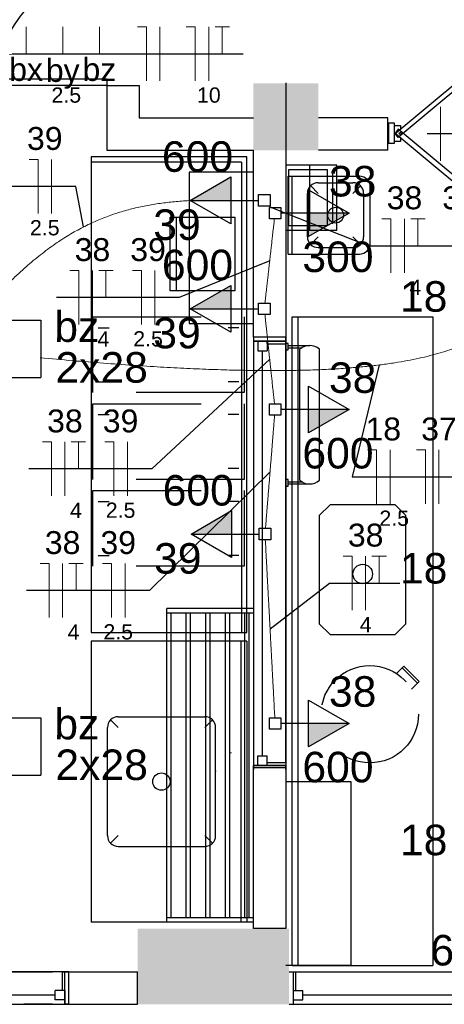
# Model space of a CAD drawing. Header units: millimetres. Extents: x 7 to 269, y 1 to 169.
# Tile 29 of 115: x 57.82 to 59.78, y 43.63 to 48.18. Entities that reach past the tile are written whole.
import ezdxf

# ---------------------------------------------------------------- set-up
doc = ezdxf.new("R2010")
doc.units = ezdxf.units.MM
doc.header["$MEASUREMENT"] = 0
doc.linetypes.add('Dashed', pattern=[0.75, 0.5, -0.25])
for name, color, linetype, lineweight in [('Eletroduto - Marco Polo', 6, 'Continuous', 9), ('Fiação - Marco Polo', 3, 'Continuous', 9), ('Layout - Marco Polo', 252, 'Continuous', 25), ('Linha de Chamada - Marco Polo', 1, 'Continuous', 25), ('Luminárias - Marco Polo', 5, 'Continuous', 25), ('Textos - Marco Polo', 143, 'Continuous', 25), ('Tomadas - Marco Polo', 150, 'Continuous', 25)]:
    doc.layers.add(name, color=color, linetype=linetype, lineweight=lineweight)
doc.layers.add('Parede - Marco Polo', color=7, linetype='Continuous')
doc.styles.add('Arial', font='arial.ttf')

msp = doc.modelspace()

# ---------------------------------------------------------------- hatches: boundary and pattern name
at = {"layer": 'Parede - Marco Polo', "linetype": 'Continuous'}
for points in [[(59.0468, 47.5768), (59.1968, 47.5768), (59.1968, 47.5768), (59.1968, 47.8863), (58.8969, 47.8863), (58.8969, 47.5768), (59.0468, 47.5768), (59.0468, 47.5768)], [(58.3614, 43.9768), (58.3614, 43.6268), (59.0618, 43.6268), (59.0618, 43.9768), (58.3614, 43.9768)]]:
    msp.add_hatch(color=256, dxfattribs=at).paths.add_polyline_path(points)
at = {"layer": 'Tomadas - Marco Polo', "linetype": 'Continuous'}
for points in [[(58.7923, 47.3451), (58.6048, 47.3451), (58.7923, 47.4534)], [(59.1514, 47.2859), (59.3389, 47.2859), (59.1514, 47.1776)], [(58.7923, 46.8436), (58.6048, 46.8436), (58.7923, 46.9519)], [(59.1514, 46.3775), (59.3389, 46.3775), (59.1514, 46.2693)], [(58.7957, 45.8017), (58.6082, 45.8017), (58.7957, 45.91)], [(59.1514, 44.9258), (59.3389, 44.9258), (59.1514, 44.8176)]]:
    msp.add_hatch(color=256, dxfattribs=at).paths.add_polyline_path(points)

# ---------------------------------------------------------------- linework, layer by layer
at = {"layer": 'Eletroduto - Marco Polo', "linetype": 'Continuous'}
for points in [[(57.61, 46.7907), (57.646, 46.8333), (57.6815, 46.8737), (57.7166, 46.912), (57.7514, 46.9482), (57.7858, 46.9824), (57.8199, 47.0146), (57.8538, 47.0448), (57.8874, 47.0732), (57.9207, 47.0998), (57.9538, 47.1247), (57.9867, 47.1479), (58.0195, 47.1694), (58.0521, 47.1894), (58.0846, 47.2078), (58.117, 47.2248), (58.1493, 47.2404), (58.1816, 47.2547), (58.2138, 47.2677), (58.246, 47.2794), (58.2783, 47.29), (58.3106, 47.2994), (58.3429, 47.3079), (58.3754, 47.3153), (58.4079, 47.3217), (58.4406, 47.3273), (58.4735, 47.3321), (58.5065, 47.3361), (58.5398, 47.3394), (58.5733, 47.3421), (58.607, 47.3441)], [(58.9692, 47.3186), (58.9694, 47.3184), (58.9696, 47.3182), (58.9697, 47.318), (58.9699, 47.3178), (58.9701, 47.3176), (58.9703, 47.3174), (58.9704, 47.3172), (58.9706, 47.317), (58.9708, 47.3167), (58.971, 47.3165), (58.9711, 47.3163), (58.9713, 47.3161), (58.9715, 47.3159), (58.9717, 47.3157), (58.9719, 47.3155), (58.972, 47.3153), (58.9722, 47.3151), (58.9724, 47.3149), (58.9726, 47.3147), (58.9727, 47.3145), (58.9729, 47.3143), (58.9731, 47.314), (58.9733, 47.3138), (58.9734, 47.3136), (58.9736, 47.3134), (58.9738, 47.3132), (58.974, 47.313), (58.9741, 47.3128), (58.9743, 47.3126), (58.9745, 47.3124)], [(58.9938, 47.259), (58.9918, 47.2409), (58.9899, 47.2239), (58.988, 47.2079), (58.9863, 47.1928), (58.9847, 47.1785), (58.9832, 47.165), (58.9817, 47.1522), (58.9803, 47.1399), (58.979, 47.1282), (58.9777, 47.1169), (58.9765, 47.106), (58.9753, 47.0955), (58.9742, 47.0851), (58.973, 47.0749), (58.9719, 47.0647), (58.9707, 47.0546), (58.9695, 47.0444), (58.9684, 47.034), (58.9672, 47.0235), (58.966, 47.0126), (58.9647, 47.0013), (58.9634, 46.9896), (58.962, 46.9773), (58.9605, 46.9645), (58.959, 46.951), (58.9574, 46.9367), (58.9557, 46.9216), (58.9538, 46.9056), (58.9519, 46.8886), (58.9499, 46.8705)], [(57.9111, 46.6168), (58.061, 46.6035), (58.2035, 46.592), (58.339, 46.5822), (58.4676, 46.5741), (58.5894, 46.5677), (58.7049, 46.5629), (58.814, 46.5597), (58.9171, 46.558), (59.0144, 46.5577), (59.1061, 46.5589), (59.1924, 46.5615), (59.2734, 46.5654), (59.3495, 46.5707), (59.4208, 46.5772), (59.4876, 46.5848), (59.55, 46.5937), (59.6083, 46.6037), (59.6626, 46.6147), (59.7133, 46.6268), (59.7604, 46.6399), (59.8043, 46.6539), (59.845, 46.6689), (59.883, 46.6846), (59.9182, 46.7012), (59.9511, 46.7186), (59.9817, 46.7367), (60.0102, 46.7555), (60.037, 46.7749), (60.0622, 46.7949), (60.086, 46.8154)], [(58.9497, 46.8168), (58.9518, 46.7976), (58.9537, 46.7795), (58.9556, 46.7625), (58.9573, 46.7464), (58.9589, 46.7312), (58.9604, 46.7169), (58.9619, 46.7032), (58.9633, 46.6903), (58.9646, 46.6778), (58.9659, 46.6659), (58.9672, 46.6543), (58.9684, 46.6431), (58.9695, 46.6321), (58.9707, 46.6213), (58.9719, 46.6106), (58.973, 46.5999), (58.9742, 46.5891), (58.9753, 46.5781), (58.9765, 46.5669), (58.9778, 46.5553), (58.9791, 46.5434), (58.9804, 46.5309), (58.9818, 46.518), (58.9833, 46.5043), (58.9848, 46.49), (58.9864, 46.4748), (58.9881, 46.4587), (58.99, 46.4417), (58.9919, 46.4236), (58.994, 46.4044)], [(58.9947, 46.3506), (58.9927, 46.3261), (58.9908, 46.3031), (58.9891, 46.2814), (58.9874, 46.261), (58.9859, 46.2418), (58.9844, 46.2236), (58.983, 46.2063), (58.9817, 46.1899), (58.9804, 46.1742), (58.9792, 46.1592), (58.978, 46.1446), (58.9769, 46.1305), (58.9757, 46.1167), (58.9746, 46.1031), (58.9736, 46.0896), (58.9725, 46.0762), (58.9714, 46.0626), (58.9702, 46.0488), (58.9691, 46.0347), (58.9679, 46.0201), (58.9667, 46.0051), (58.9654, 45.9894), (58.9641, 45.9729), (58.9627, 45.9557), (58.9612, 45.9375), (58.9597, 45.9182), (58.958, 45.8978), (58.9563, 45.8762), (58.9544, 45.8531), (58.9524, 45.8287)], [(58.9517, 45.7745), (58.9538, 45.7356), (58.9557, 45.699), (58.9575, 45.6647), (58.9593, 45.6324), (58.9609, 45.602), (58.9624, 45.5733), (58.9638, 45.5462), (58.9652, 45.5204), (58.9665, 45.4958), (58.9678, 45.4722), (58.969, 45.4495), (58.9702, 45.4275), (58.9713, 45.406), (58.9724, 45.3848), (58.9736, 45.3638), (58.9747, 45.3428), (58.9758, 45.3216), (58.9769, 45.3001), (58.9781, 45.2781), (58.9793, 45.2554), (58.9806, 45.2318), (58.9819, 45.2072), (58.9833, 45.1814), (58.9847, 45.1543), (58.9862, 45.1256), (58.9878, 45.0952), (58.9896, 45.0629), (58.9914, 45.0285), (58.9933, 44.992), (58.9954, 44.953)]]:
    msp.add_spline(points, degree=3, dxfattribs=at)
at = {"layer": 'Fiação - Marco Polo'}
for p, q in [((57.8457, 48.0232), (57.8457, 48.1482)), ((58.0151, 48.0232), (58.0151, 48.1482)), ((58.1845, 48.0232), (58.1845, 48.1482)), ((58.36, 48.1482), (58.4016, 48.1482)), ((58.4016, 47.8982), (58.4016, 48.1482)), ((58.4641, 47.8982), (58.4641, 48.1482)), ((58.5861, 48.1482), (58.6278, 48.1482)), ((58.6278, 47.8982), (58.6278, 48.1482)), ((58.6902, 47.8982), (58.6902, 48.1482)), ((58.7194, 48.1482), (58.7861, 48.1482)), ((58.7527, 48.0232), (58.7527, 48.1482)), ((59.7617, 47.5281), (59.7617, 47.7781)), ((57.8592, 47.5346), (57.9009, 47.5346)), ((57.9009, 47.2846), (57.9009, 47.5346)), ((57.9634, 47.2846), (57.9634, 47.5346)), ((59.4907, 47.2598), (59.5324, 47.2598)), ((59.5324, 47.0098), (59.5324, 47.2598)), ((59.5949, 47.0098), (59.5949, 47.2598)), ((59.624, 47.2598), (59.6906, 47.2598)), ((59.6574, 47.1348), (59.6574, 47.2598)), ((58.0482, 47.0204), (58.0899, 47.0204)), ((58.0899, 46.7704), (58.0899, 47.0204)), ((58.1524, 46.7704), (58.1524, 47.0204)), ((58.1815, 47.0204), (58.2482, 47.0204)), ((58.2149, 46.8954), (58.2149, 47.0204)), ((58.3368, 47.0204), (58.3785, 47.0204)), ((58.3785, 46.7704), (58.3785, 47.0204)), ((58.441, 46.7704), (58.441, 47.0204)), ((57.921, 46.228), (57.9627, 46.228)), ((57.9627, 45.978), (57.9627, 46.228)), ((58.0252, 45.978), (58.0252, 46.228)), ((58.0544, 46.228), (58.121, 46.228)), ((58.0877, 46.103), (58.0877, 46.228)), ((58.2097, 46.228), (58.2513, 46.228)), ((58.2513, 45.978), (58.2513, 46.228)), ((58.3138, 45.978), (58.3138, 46.228)), ((59.424, 46.191), (59.4657, 46.191)), ((59.4657, 45.941), (59.4657, 46.191)), ((59.5282, 45.941), (59.5282, 46.191)), ((59.6501, 46.191), (59.6918, 46.191)), ((59.6918, 45.941), (59.6918, 46.191)), ((59.7543, 45.941), (59.7543, 46.191)), ((59.3113, 45.7), (59.353, 45.7)), ((59.353, 45.45), (59.353, 45.7)), ((59.4155, 45.45), (59.4155, 45.7)), ((59.4447, 45.7), (59.5114, 45.7)), ((59.478, 45.575), (59.478, 45.7)), ((57.9102, 45.6655), (57.9518, 45.6655)), ((57.9518, 45.4155), (57.9518, 45.6655)), ((58.0143, 45.4155), (58.0143, 45.6655)), ((58.0435, 45.6655), (58.1102, 45.6655)), ((58.0768, 45.5405), (58.0768, 45.6655)), ((58.1988, 45.6655), (58.2405, 45.6655)), ((58.2405, 45.4155), (58.2405, 45.6655)), ((58.303, 45.4155), (58.303, 45.6655))]:
    msp.add_line(p, q, dxfattribs=at)
at = {"layer": 'Layout - Marco Polo'}
for p, q in [((59.5483, 47.7013), (59.5204, 47.7013)), ((59.5204, 47.7013), (59.5204, 47.6088)), ((59.5483, 47.6088), (59.5483, 47.7013)), ((59.5204, 47.6088), (59.5483, 47.6088)), ((58.8413, 47.5218), (58.1469, 47.5218)), ((58.8413, 47.5218), (58.8413, 45.3468)), ((59.0568, 47.0968), (59.0568, 47.4568)), ((59.0568, 47.4568), (59.3869, 47.4568)), ((59.0763, 47.0968), (59.0763, 47.4568)), ((59.1964, 47.3768), (59.1613, 47.4118)), ((59.1964, 47.4268), (59.3563, 47.4268)), ((59.3563, 47.3768), (59.3918, 47.4118)), ((59.4368, 47.1468), (59.4368, 47.4068)), ((59.1469, 47.1768), (59.1469, 47.3768)), ((59.4068, 47.1768), (59.4068, 47.3768)), ((58.5114, 47.2673), (58.8113, 47.2673)), ((58.5114, 46.9273), (58.5114, 47.2673)), ((58.5414, 46.9273), (58.5414, 47.2673)), ((58.8113, 47.2673), (58.8113, 46.9273)), ((59.1964, 47.1768), (59.1613, 47.1413)), ((59.3563, 47.1768), (59.3918, 47.1413)), ((59.0568, 47.0968), (59.3869, 47.0968)), ((59.1964, 47.1268), (59.3563, 47.1268)), ((58.8113, 46.9273), (58.5114, 46.9273)), ((59.0763, 46.8068), (59.7263, 46.8068)), ((59.0763, 43.8068), (59.0763, 46.8068)), ((59.1013, 46.8068), (59.1013, 43.8068)), ((59.7263, 46.8068), (59.7263, 43.8068)), ((58.8969, 46.7128), (58.8969, 46.6938)), ((58.9609, 46.6938), (58.8969, 46.6938)), ((58.8969, 46.6938), (59.0468, 46.6938)), ((58.8969, 46.6938), (58.8969, 44.7318)), ((59.0468, 46.6938), (58.8969, 46.6938)), ((58.9168, 46.6938), (58.9609, 46.6938)), ((58.9168, 46.6938), (58.9168, 46.6493)), ((58.9609, 46.6938), (58.9609, 46.6493)), ((58.9609, 46.6808), (58.9609, 46.6938)), ((58.9609, 46.6808), (59.0468, 46.6808)), ((59.0468, 46.6938), (59.0468, 46.7128)), ((59.0468, 46.6783), (59.0468, 46.7098)), ((59.0468, 44.7443), (59.0468, 46.6938)), ((58.9168, 46.6493), (58.9609, 46.6493)), ((58.9389, 44.7763), (58.9389, 46.6493)), ((59.0568, 46.6733), (59.1568, 46.6733)), ((59.0568, 46.6633), (59.1213, 46.6633)), ((59.1114, 46.0503), (59.1114, 46.6563)), ((59.2013, 46.6563), (59.2013, 46.0503)), ((58.8663, 45.3068), (58.1469, 45.3068)), ((58.1469, 45.3068), (58.1469, 44.0068)), ((58.8383, 45.3068), (58.8383, 44.0068)), ((58.8663, 45.3068), (58.8663, 44.0068)), ((58.2719, 44.9568), (58.6718, 44.9568)), ((58.2214, 44.4068), (58.2214, 44.9068)), ((58.2719, 44.9068), (58.2364, 44.9418)), ((58.6718, 44.9068), (58.7069, 44.9418)), ((58.7214, 44.4068), (58.7214, 44.9068)), ((58.9168, 44.7763), (58.9609, 44.7763)), ((58.9168, 44.7318), (58.9168, 44.7763)), ((58.9609, 44.7318), (58.9609, 44.7763)), ((58.8969, 44.7318), (58.8969, 44.7128)), ((58.8969, 44.7318), (59.0468, 44.7318)), ((59.0468, 44.7443), (58.9609, 44.7443)), ((58.9609, 44.7318), (58.9609, 44.7443)), ((58.7214, 44.7068), (58.7214, 44.7038)), ((58.2719, 44.4068), (58.2364, 44.3713)), ((58.6718, 44.4068), (58.7069, 44.3713)), ((58.2719, 44.3568), (58.6718, 44.3568)), ((58.8663, 44.0068), (58.1469, 44.0068)), ((58.0249, 43.7768), (56.2439, 43.7768)), ((58.0124, 43.7768), (58.0124, 43.6913)), ((58.0249, 43.6268), (58.0249, 43.7768)), ((59.0618, 43.7768), (60.6213, 43.7768)), ((59.0763, 43.8068), (59.7263, 43.8068)), ((59.0808, 43.7768), (59.0808, 43.6268)), ((59.0934, 43.6913), (59.0934, 43.7768)), ((57.9804, 43.6468), (57.9804, 43.6913)), ((58.0249, 43.6913), (57.9804, 43.6913)), ((58.0249, 43.6913), (58.0249, 43.6268)), ((59.0808, 43.6913), (59.1253, 43.6913)), ((59.1253, 43.6468), (59.1253, 43.6913)), ((56.2439, 43.6268), (58.0249, 43.6268)), ((57.9804, 43.6688), (56.3074, 43.6688)), ((58.0249, 43.6468), (57.9804, 43.6468)), ((59.0618, 43.6268), (60.6534, 43.6268)), ((59.0808, 43.6468), (59.1253, 43.6468)), ((60.5898, 43.6688), (59.1253, 43.6688))]:
    msp.add_line(p, q, dxfattribs=at)
at = {"layer": 'Layout - Marco Polo', "linetype": 'Dashed'}
for p, q in [((59.1568, 47.2073), (59.1568, 47.5073)), ((59.0603, 47.2273), (59.0603, 47.4883)), ((59.0603, 47.4883), (59.2383, 47.4883)), ((59.2383, 47.4883), (59.2383, 47.2273)), ((59.2644, 47.2358), (59.2644, 47.4793)), ((59.2383, 47.2273), (59.0603, 47.2273)), ((58.1544, 46.4563), (58.1544, 46.8058)), ((58.1544, 46.8058), (58.8543, 46.8058)), ((58.8543, 46.8058), (58.8543, 46.4563)), ((58.8543, 46.4563), (58.1544, 46.4563)), ((58.1544, 46.0543), (58.1544, 46.4043)), ((58.1544, 46.4043), (58.8543, 46.4043)), ((58.8543, 46.4043), (58.8543, 46.0543)), ((58.8543, 46.0543), (58.1544, 46.0543)), ((58.1544, 45.6528), (58.1544, 46.0028)), ((58.1544, 46.0028), (58.8543, 46.0028)), ((58.8543, 46.0028), (58.8543, 45.6528)), ((58.8543, 45.6528), (58.1544, 45.6528)), ((59.5583, 45.1568), (59.5919, 45.1903)), ((59.6553, 45.1128), (59.5849, 45.1833)), ((59.5919, 45.1903), (59.5913, 45.1898)), ((59.6624, 45.1198), (59.5919, 45.1903)), ((59.6273, 45.0848), (59.6624, 45.1198))]:
    msp.add_line(p, q, dxfattribs=at)
at = {"layer": 'Layout - Marco Polo', "linetype": 'Continuous'}
for p, q in [((58.1794, 46.7558), (58.2294, 46.7558)), ((58.8293, 46.7558), (58.7794, 46.7558)), ((58.1794, 46.5058), (58.2294, 46.5058)), ((58.8293, 46.5058), (58.7794, 46.5058)), ((58.1794, 46.3543), (58.2294, 46.3543)), ((58.8293, 46.3543), (58.7794, 46.3543)), ((58.1794, 45.9528), (58.2294, 45.9528)), ((58.8293, 45.9528), (58.7794, 45.9528)), ((58.1794, 45.7028), (58.2294, 45.7028)), ((58.8293, 45.7028), (58.7794, 45.7028)), ((58.4964, 44.0068), (58.4964, 45.4568)), ((58.8969, 45.4568), (58.4964, 45.4568)), ((58.4964, 45.4368), (58.8969, 45.4368)), ((58.5169, 44.0268), (58.5169, 45.4368)), ((58.5864, 44.0268), (58.5864, 45.4368)), ((58.6064, 44.0268), (58.6064, 45.4368)), ((58.6769, 44.0268), (58.6769, 45.4368)), ((58.6964, 44.0268), (58.6964, 45.4368)), ((58.7668, 44.0268), (58.7668, 45.4368)), ((58.7869, 44.0268), (58.7869, 45.4368)), ((58.8563, 44.0268), (58.8563, 45.4368)), ((58.8768, 44.0268), (58.8768, 45.4368)), ((58.8969, 44.0268), (58.4964, 44.0268)), ((58.8969, 44.0068), (58.4964, 44.0068))]:
    msp.add_line(p, q, dxfattribs=at)
for points in [[(60.0123, 48.0378), (60.0273, 48.0203), (59.5663, 47.6358), (59.5513, 47.6538), (60.0123, 48.0378)], [(60.0123, 47.2723), (60.0273, 47.2898), (59.5663, 47.6738), (59.5513, 47.6563), (60.0123, 47.2723)]]:
    msp.add_lwpolyline(points, close=True, dxfattribs=at)
at = {"layer": 'Layout - Marco Polo'}
for points in [[(58.2184, 47.8768), (57.7184, 47.8768), (57.7184, 47.9068), (58.2184, 47.9068), (58.2184, 47.8768)], [(58.1469, 47.5468), (58.1469, 45.3468), (58.8663, 45.3468), (58.8663, 47.5468), (58.1469, 47.5468)], [(59.0468, 46.6533), (59.0568, 46.6533), (59.0568, 46.6833), (59.0468, 46.6833), (59.0468, 46.6533)], [(59.0468, 43.9768), (58.8969, 43.9768), (58.8969, 44.7223), (59.0468, 44.7223), (59.0468, 43.9768)]]:
    msp.add_lwpolyline(points, close=True, dxfattribs=at)
for points in [[(59.5759, 47.6358), (59.5759, 47.6178), (59.5483, 47.6178), (59.5483, 47.6918), (59.5759, 47.6918), (59.5759, 47.6738)], [(59.2013, 45.8868), (59.2013, 45.3868), (59.2518, 45.3368), (59.2518, 45.3368), (59.5519, 45.3368), (59.6013, 45.3868), (59.6013, 45.3868), (59.6013, 45.8868), (59.5519, 45.9368), (59.5519, 45.9368), (59.2518, 45.9368), (59.2013, 45.8868), (59.2013, 45.8868)]]:
    msp.add_lwpolyline(points, dxfattribs=at)
at = {"layer": 'Layout - Marco Polo', "linetype": 'Dashed'}
msp.add_lwpolyline([(59.0468, 47.2073), (59.2818, 47.2073), (59.2818, 47.5073), (59.0468, 47.5073), (59.0468, 47.2073)], dxfattribs=at)
at = {"layer": 'Layout - Marco Polo', "linetype": 'Continuous'}
for points in [[(58.8989, 47.4748), (58.5989, 47.4748), (58.5989, 46.7748), (58.8989, 46.7748)], [(59.0468, 44.6568), (59.3464, 44.6568), (59.3464, 43.8068), (59.0468, 43.8068)]]:
    msp.add_lwpolyline(points, dxfattribs=at)
at = {"layer": 'Layout - Marco Polo'}
for centre, radius in [((59.5748, 47.6548), 0.00463), ((59.2769, 47.2768), 0.0366), ((59.4019, 45.6168), 0.045), ((58.4714, 44.6568), 0.04)]:
    msp.add_circle(centre, radius, dxfattribs=at)
at = {"layer": 'Layout - Marco Polo', "linetype": 'Dashed'}
msp.add_circle((59.4348, 44.9683), 0.225, dxfattribs=at)
at = {"layer": 'Layout - Marco Polo'}
for centre, radius, start, end in [((58.1894, 47.9068), 0.4709, 86.4571, 180), ((59.3869, 47.4068), 0.05, 0, 90), ((59.1964, 47.3768), 0.05, 90, 180), ((59.3563, 47.3768), 0.05, 0, 90), ((59.1964, 47.1768), 0.05, 180, 270), ((59.3563, 47.1768), 0.05, 270, 0), ((59.3869, 47.1468), 0.05, 270, 0), ((59.1568, 46.6058), 0.0676, 48.2558, 131.744), ((59.1568, 46.1008), 0.0676, 228.256, 311.744), ((58.2719, 44.9068), 0.05, 90, 180), ((58.6718, 44.9068), 0.05, 0, 90), ((58.2719, 44.4068), 0.05, 180, 270), ((58.6718, 44.4068), 0.05, 270, 0)]:
    msp.add_arc(centre, radius, start, end, dxfattribs=at)
at = {"layer": 'Linha de Chamada - Marco Polo'}
for p, q in [((57.3936, 48.0232), (58.8486, 48.0232)), ((60.1628, 47.6531), (59.6992, 47.6531)), ((58.076, 47.4096), (57.5081, 47.4096)), ((58.1117, 47.2221), (58.076, 47.4096)), ((58.9719, 47.3155), (59.4282, 47.1348)), ((59.4282, 47.1348), (59.996, 47.1348)), ((58.9719, 47.0647), (58.5536, 46.8954)), ((58.5536, 46.8954), (57.9857, 46.8954)), ((58.9719, 46.6106), (58.4264, 46.103)), ((59.4778, 46.5836), (59.3531, 46.066)), ((58.4264, 46.103), (57.8585, 46.103)), ((58.9736, 46.0896), (58.4156, 45.5405)), ((59.3531, 46.066), (60.1555, 46.066)), ((58.4156, 45.5405), (57.8477, 45.5405)), ((58.9736, 45.3638), (59.2488, 45.575)), ((59.2488, 45.575), (59.5739, 45.575))]:
    msp.add_line(p, q, dxfattribs=at)
at = {"layer": 'Luminárias - Marco Polo'}
for p, q in [((57.0981, 46.7903), (57.9142, 46.7903)), ((57.9142, 46.7903), (57.9142, 46.5252)), ((57.0981, 46.5252), (57.9142, 46.5252)), ((57.0981, 44.9522), (57.9142, 44.9522)), ((57.9142, 44.9522), (57.9142, 44.6872)), ((57.0981, 44.6872), (57.9142, 44.6872))]:
    msp.add_line(p, q, dxfattribs=at)
at = {"layer": 'Parede - Marco Polo'}
for p, q in [((58.2184, 47.8768), (58.2184, 47.5768)), ((58.2184, 47.8768), (58.3684, 47.8768)), ((58.3684, 47.8768), (58.3684, 47.7263)), ((59.0468, 47.8878), (59.0468, 43.9768)), ((58.3684, 47.7263), (58.8969, 47.7263)), ((59.5174, 47.7268), (59.1968, 47.7268)), ((59.5174, 47.5768), (59.5174, 47.7268)), ((59.5174, 47.5768), (59.5174, 47.7268)), ((58.2184, 47.5768), (58.8969, 47.5768)), ((59.5174, 47.5768), (59.1968, 47.5768)), ((59.0568, 46.0433), (59.1213, 46.0433)), ((59.0568, 46.0333), (59.1568, 46.0333)), ((58.7918, 44.7913), (58.7918, 44.7888)), ((58.9609, 44.7318), (58.8969, 44.7318)), ((58.8969, 44.7128), (58.8969, 44.7318)), ((59.0468, 44.7318), (58.8969, 44.7318)), ((58.9168, 44.7318), (58.9609, 44.7318)), ((59.0468, 44.7443), (59.0468, 44.7128)), ((59.0468, 44.7128), (59.0468, 44.7318)), ((56.9184, 43.7768), (57.9684, 43.7768)), ((58.0124, 43.7768), (58.0439, 43.7768)), ((58.0439, 43.7768), (58.0249, 43.7768)), ((58.0439, 43.7768), (58.3614, 43.7768)), ((58.0439, 43.6268), (58.0439, 43.7768)), ((58.3614, 43.6268), (58.3614, 43.7768)), ((59.0808, 43.6913), (59.0808, 43.6268)), ((57.9684, 43.6268), (57.8344, 43.6268)), ((58.0439, 43.6268), (58.0249, 43.6268)), ((58.0249, 43.6268), (58.0439, 43.6268)), ((58.0439, 43.6268), (58.3614, 43.6268))]:
    msp.add_line(p, q, dxfattribs=at)
at = {"layer": 'Parede - Marco Polo', "linetype": 'Continuous'}
for p, q in [((58.1794, 46.1043), (58.2294, 46.1043)), ((58.8293, 46.1043), (58.7794, 46.1043))]:
    msp.add_line(p, q, dxfattribs=at)
at = {"layer": 'Parede - Marco Polo'}
msp.add_lwpolyline([(59.0468, 47.5768), (59.0468, 46.7128), (58.8969, 46.7128), (58.8969, 47.5768)], dxfattribs=at)
msp.add_lwpolyline([(59.0468, 46.0233), (59.0568, 46.0233), (59.0568, 46.0533), (59.0468, 46.0533), (59.0468, 46.0233)], close=True, dxfattribs=at)
at = {"layer": 'Tomadas - Marco Polo'}
for p, q in [((58.6048, 47.3451), (58.7923, 47.4534)), ((58.7923, 47.4534), (58.7923, 47.2369)), ((58.9203, 47.3187), (58.9203, 47.3717)), ((58.9203, 47.3717), (58.9734, 47.3717)), ((58.9734, 47.3717), (58.9734, 47.3187)), ((59.1514, 47.3941), (59.3389, 47.2859)), ((59.1514, 47.1776), (59.1514, 47.3941)), ((58.6048, 47.3451), (58.7923, 47.3451)), ((58.7923, 47.2369), (58.6048, 47.3451)), ((58.7923, 47.3451), (58.9203, 47.3451)), ((58.9734, 47.3187), (58.9203, 47.3187)), ((58.9704, 47.2593), (58.9704, 47.3124)), ((58.9704, 47.3124), (59.0234, 47.3124)), ((59.0234, 47.3124), (59.0234, 47.2593)), ((59.1514, 47.2859), (59.0234, 47.2859)), ((59.3389, 47.2859), (59.1514, 47.2859)), ((59.3389, 47.2859), (59.1514, 47.1776)), ((59.0234, 47.2593), (58.9704, 47.2593)), ((58.6048, 46.8436), (58.7923, 46.9519)), ((58.7923, 46.9519), (58.7923, 46.7354)), ((58.9203, 46.8171), (58.9203, 46.8702)), ((58.9203, 46.8702), (58.9734, 46.8702)), ((58.9734, 46.8702), (58.9734, 46.8171)), ((58.6048, 46.8436), (58.7923, 46.8436)), ((58.7923, 46.7354), (58.6048, 46.8436)), ((58.7923, 46.8436), (58.9203, 46.8436)), ((58.9734, 46.8171), (58.9203, 46.8171)), ((59.1514, 46.4858), (59.3389, 46.3775)), ((59.1514, 46.2693), (59.1514, 46.4858)), ((58.9704, 46.3511), (58.9704, 46.4041)), ((58.9704, 46.4041), (59.0234, 46.4041)), ((59.0234, 46.4041), (59.0234, 46.3511)), ((59.1514, 46.3775), (59.0234, 46.3775)), ((59.3389, 46.3775), (59.1514, 46.3775)), ((59.3389, 46.3775), (59.1514, 46.2693)), ((59.0234, 46.3511), (58.9704, 46.3511)), ((58.6082, 45.8017), (58.7957, 45.91)), ((58.7957, 45.91), (58.7957, 45.6934)), ((58.9237, 45.7751), (58.9237, 45.8282)), ((58.9237, 45.8282), (58.9768, 45.8282)), ((58.9768, 45.8282), (58.9768, 45.7751)), ((58.6082, 45.8017), (58.7957, 45.8017)), ((58.7957, 45.6934), (58.6082, 45.8017)), ((58.7957, 45.8017), (58.9237, 45.8017)), ((58.9768, 45.7751), (58.9237, 45.7751)), ((59.1514, 45.0341), (59.3389, 44.9258)), ((59.1514, 44.8176), (59.1514, 45.0341)), ((58.9704, 44.8993), (58.9704, 44.9524)), ((58.9704, 44.9524), (59.0234, 44.9524)), ((59.0234, 44.9524), (59.0234, 44.8993)), ((59.1514, 44.9258), (59.0234, 44.9258)), ((59.3389, 44.9258), (59.1514, 44.9258)), ((59.3389, 44.9258), (59.1514, 44.8176)), ((59.0234, 44.8993), (58.9704, 44.8993))]:
    msp.add_line(p, q, dxfattribs=at)

# ---------------------------------------------------------------- texts
at = {"layer": 'Fiação - Marco Polo', "attachment_point": 8, "line_spacing_factor": 0.798, "style": 'Arial'}
for s, insert, char_height, width in [('bx', (57.8455, 47.8958), 0.1059, 0.25416), ('bz', (58.1845, 47.8958), 0.1059, 0.25416), ('by', (58.015, 47.8609), 0.1059, 0.25416), ('2.5', (58.0315, 47.7957), 0.0706, 0.25416), ('10', (58.6905, 47.7957), 0.0706, 0.16944), ('39', (57.932, 47.5768), 0.1059, 0.25416), ('38', (59.595, 47.3023), 0.1059, 0.25416), ('39', (59.852, 47.3023), 0.1059, 0.25416), ('2.5', (57.932, 47.1822), 0.0706, 0.25416), ('38', (58.1525, 47.0628), 0.1059, 0.25416), ('39', (58.4095, 47.0628), 0.1059, 0.25416), ('4', (59.6455, 46.9077), 0.0706, 0.08472), ('4', (58.203, 46.6682), 0.0706, 0.08472), ('2.5', (58.4095, 46.6682), 0.0706, 0.25416), ('38', (58.025, 46.2703), 0.1059, 0.25416), ('39', (58.2825, 46.2703), 0.1059, 0.25416), ('18', (59.497, 46.2333), 0.1059, 0.25416), ('37', (59.7545, 46.2333), 0.1059, 0.25416), ('4', (58.076, 45.8757), 0.0706, 0.08472), ('2.5', (58.2825, 45.8757), 0.0706, 0.25416), ('2.5', (59.5475, 45.8387), 0.0706, 0.25416), ('38', (59.4155, 45.7423), 0.1059, 0.25416), ('38', (58.0145, 45.7078), 0.1059, 0.25416), ('39', (58.2715, 45.7078), 0.1059, 0.25416), ('4', (58.065, 45.3132), 0.0706, 0.08472), ('2.5', (58.2715, 45.3132), 0.0706, 0.25416), ('4', (59.4155, 45.3477), 0.0706, 0.08472)]:
    msp.add_mtext(s, dxfattribs=dict(at, insert=insert, char_height=char_height, width=width))
at = {"layer": 'Textos - Marco Polo', "char_height": 0.1412, "line_spacing_factor": 0.798, "style": 'Arial'}
for s, insert, width, attachment_point in [('600', (58.638, 47.475), 0.50832, 8), ('38', (59.3555, 47.361), 0.33888, 8), ('39', (58.5435, 47.16), 0.33888, 8), ('300', (59.2875, 47.0115), 0.50832, 8), ('600', (58.638, 46.9735), 0.50832, 8), ('18', (59.574, 46.828), 0.33888, 7), ('bz', (57.976, 46.6885), 0.33888, 7), ('39', (58.5435, 46.6585), 0.33888, 8), ('2x28', (57.981, 46.5), 0.67776, 7), ('38', (59.3555, 46.4525), 0.33888, 8), ('600', (59.2875, 46.103), 0.50832, 8), ('600', (58.6415, 45.9315), 0.50832, 8), ('39', (58.547, 45.6165), 0.33888, 8), ('18', (59.574, 45.571), 0.33888, 7), ('38', (59.3555, 45.001), 0.33888, 8), ('bz', (57.976, 44.8505), 0.33888, 7), ('2x28', (57.981, 44.662), 0.67776, 7), ('600', (59.2875, 44.6515), 0.50832, 8), ('18', (59.574, 44.3145), 0.33888, 7), ('600', (59.8795, 43.8045), 0.50832, 8)]:
    msp.add_mtext(s, dxfattribs=dict(at, insert=insert, width=width, attachment_point=attachment_point))

doc.saveas('drawing.dxf')
